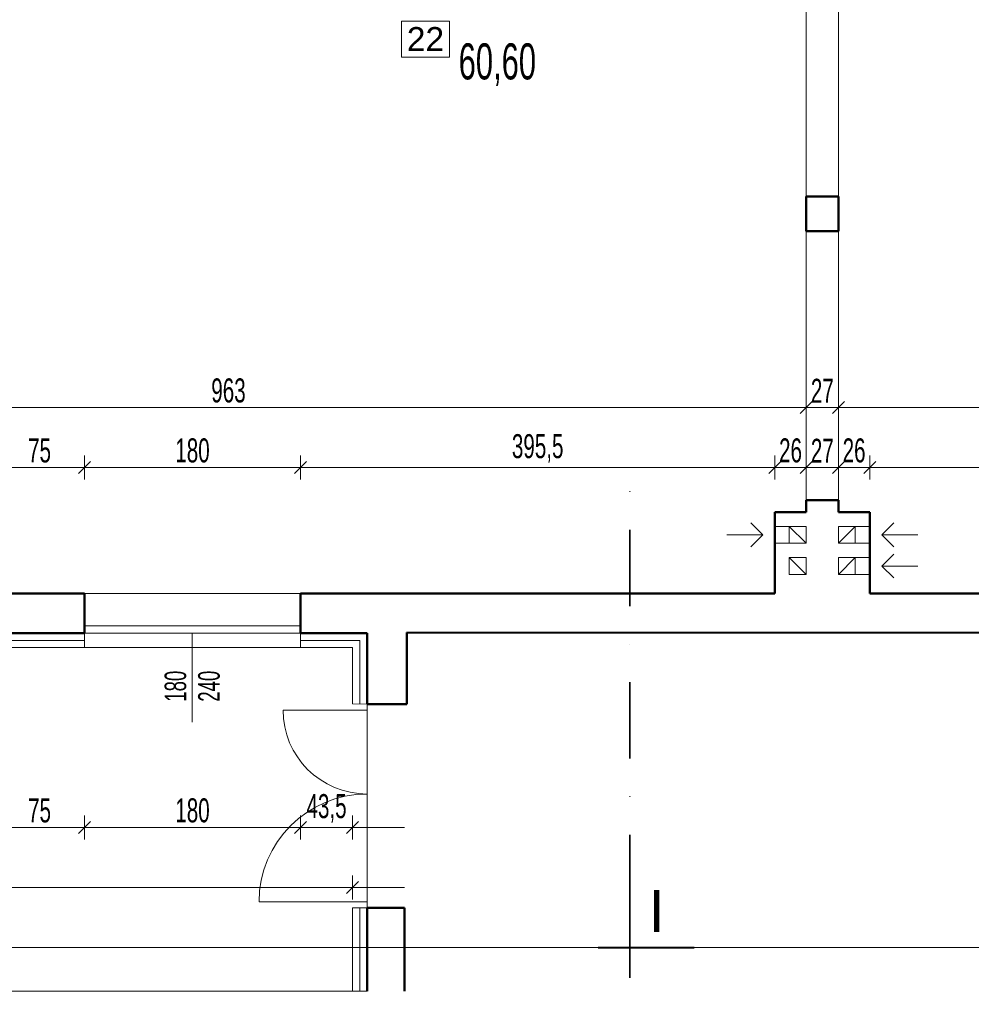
# Model space of a CAD drawing. Header units: millimetres. Extents: x 72202 to 304796, y 21658 to 519946.
# Tile 9 of 95: x 195136 to 195929, y 200622 to 201442. Entities that reach past the tile are written whole.
import ezdxf

# ---------------------------------------------------------------- set-up
doc = ezdxf.new("R2010")
doc.units = ezdxf.units.MM
doc.linetypes.add('ACAD_ISO10W100', pattern=[18.5, 12, -3, 0.5, -3])
doc.linetypes.add('DASHDOT', pattern=[25.4, 12.7, -6.35, 0, -6.35])
doc.layers.get('Defpoints').update_dxf_attribs({"color": 3})
for name, color, linetype, lineweight in [('DRZWI I OKNA OPISY', 30, 'Continuous', 9), ('kreskowanie', 9, 'Continuous', 5), ('linia - gruba - projektowana', 170, 'Continuous', 50), ('LINIA CIENKA', 7, 'Continuous', 13), ('LINIA KRESKOWANIE', 9, 'Continuous', 5), ('LINIA WYMIAROWANIE', 1, 'Continuous', 9), ('OPISY', 251, 'Continuous', 9), ('ściana_istniejąca', 7, 'Continuous', 35)]:
    doc.layers.add(name, color=color, linetype=linetype, lineweight=lineweight)
doc.layers.add('LINIA-NIE DRUKOWAĆ', color=3, linetype='Continuous', lineweight=20, plot=False)
doc.styles.add('simplex', font='arial.ttf')
doc.styles.get("Standard").update_dxf_attribs({"font": 'ARIALN.TTF', "width": 0.75})
doc.linetypes.add('GRADZINOWANIE', pattern='A,0.00254,-2.54,[134,ltypeshp.shx,S=2.54,R=0,X=-2.54,Y=0],-5.08,[134,ltypeshp.shx,S=2.54,R=180,X=2.54,Y=0],-2.54', length=10.16254)
doc.dimstyles.new('sebek100', dxfattribs={"dimtxt": 17, "dimasz": 10, "dimexe": 10, "dimexo": 20, "dimgap": 4, "dimtad": 1, "dimrnd": 0.5, "dimtxsty": 'Standard', "dimblk": 'OBLIQUE', "dimcen": 8, "dimclre": 1, "dimazin": 0, "dimtm": 1e-09, "dimtfac": 1, "dimtix": 1, "dimtmove": 1, "dimatfit": 3, "dimldrblk": 'zas', "dimfxl": 0, "dimtolj": 2, "dimlwd": -1, "dimlwe": -1, "dimarcsym": 0})

# ---------------------------------------------------------------- blocks, each defined once
blk = doc.blocks.new('_Oblique')
at = {"color": 0, "linetype": 'ByBlock', "lineweight": -2}
blk.add_line((-0.5, -0.5), (0.5, 0.5), dxfattribs=at)
blk = doc.blocks.new('*D75')
at = {"layer": 'Defpoints', "color": 0, "lineweight": -3, "ltscale": 1.2}
for p in [(195765.29, 201032.04), (195765.29, 21668.09), (195793.29, 21668.09)]:
    blk.add_point(p, dxfattribs=at)
at = {"layer": 'LINIA WYMIAROWANIE', "color": 1, "ltscale": 1.2}
for p, q in [((195765.29, 21673.09), (195765.29, 21658.09)), ((195793.29, 21668.09), (195793.29, 21658.09))]:
    blk.add_line(p, q, dxfattribs=at)
at = {"layer": 'LINIA WYMIAROWANIE', "color": 0, "ltscale": 1.2}
blk.add_line((195793.29, 21668.09), (195765.29, 21668.09), dxfattribs=at)
at = {"layer": 'LINIA WYMIAROWANIE', "color": 0, "ltscale": 1.2, "xscale": 10, "yscale": 10, "zscale": 10, "rotation": 180}
blk.add_blockref('_Oblique', (195765.29, 21668.09), dxfattribs=at)
at = {"layer": 'LINIA WYMIAROWANIE', "color": 0, "ltscale": 1.2, "xscale": 10, "yscale": 10, "zscale": 10}
blk.add_blockref('_Oblique', (195793.29, 21668.09), dxfattribs=at)
at = {"layer": 'LINIA WYMIAROWANIE', "color": 0, "lineweight": -3, "ltscale": 1.2, "insert": (195779.29, 21681.28), "char_height": 18, "attachment_point": 5}
blk.add_mtext('\\A2;28', dxfattribs=at)
blk = doc.blocks.new('zas')
blk = doc.blocks.new('*D83')
at = {"layer": 'Defpoints', "color": 0, "lineweight": -3, "ltscale": 4}
for p in [(195114.79, 200919.04), (195189.79, 200919.04), (195189.79, 200769.04)]:
    blk.add_point(p, dxfattribs=at)
at = {"layer": 'LINIA WYMIAROWANIE', "color": 1, "ltscale": 4}
for p, q in [((195114.79, 200779.04), (195114.79, 200759.04)), ((195189.79, 200779.04), (195189.79, 200759.04))]:
    blk.add_line(p, q, dxfattribs=at)
at = {"layer": 'LINIA WYMIAROWANIE', "color": 0, "ltscale": 4}
blk.add_line((195114.79, 200769.04), (195189.79, 200769.04), dxfattribs=at)
at = {"layer": 'LINIA WYMIAROWANIE', "color": 0, "ltscale": 4, "xscale": 10, "yscale": 10, "zscale": 10, "rotation": 180}
blk.add_blockref('_Oblique', (195114.79, 200769.04), dxfattribs=at)
at = {"layer": 'LINIA WYMIAROWANIE', "color": 0, "ltscale": 4, "xscale": 10, "yscale": 10, "zscale": 10}
blk.add_blockref('_Oblique', (195189.79, 200769.04), dxfattribs=at)
at = {"layer": 'LINIA WYMIAROWANIE', "color": 0, "lineweight": -3, "ltscale": 4, "insert": (195152.29, 200783.21), "char_height": 20, "attachment_point": 5}
blk.add_mtext('\\A2;75', dxfattribs=at)
blk = doc.blocks.new('*D84')
at = {"layer": 'Defpoints', "color": 0, "lineweight": -3, "ltscale": 4}
for p in [(195189.79, 200919.04), (195369.79, 200919.04), (195369.79, 200769.04)]:
    blk.add_point(p, dxfattribs=at)
at = {"layer": 'LINIA WYMIAROWANIE', "color": 1, "ltscale": 4}
for p, q in [((195189.79, 200779.04), (195189.79, 200759.04)), ((195369.79, 200779.04), (195369.79, 200759.04))]:
    blk.add_line(p, q, dxfattribs=at)
at = {"layer": 'LINIA WYMIAROWANIE', "color": 0, "ltscale": 4}
blk.add_line((195189.79, 200769.04), (195369.79, 200769.04), dxfattribs=at)
at = {"layer": 'LINIA WYMIAROWANIE', "color": 0, "ltscale": 4, "xscale": 10, "yscale": 10, "zscale": 10, "rotation": 180}
blk.add_blockref('_Oblique', (195189.79, 200769.04), dxfattribs=at)
at = {"layer": 'LINIA WYMIAROWANIE', "color": 0, "ltscale": 4, "xscale": 10, "yscale": 10, "zscale": 10}
blk.add_blockref('_Oblique', (195369.79, 200769.04), dxfattribs=at)
at = {"layer": 'LINIA WYMIAROWANIE', "color": 0, "lineweight": -3, "ltscale": 4, "insert": (195279.79, 200783.25), "char_height": 20, "attachment_point": 5}
blk.add_mtext('\\A2;180', dxfattribs=at)
blk = doc.blocks.new('*D85')
at = {"layer": 'Defpoints', "color": 0, "lineweight": -3, "ltscale": 4}
for p in [(195369.79, 200919.04), (195413.29, 200919.04), (195413.29, 200769.04)]:
    blk.add_point(p, dxfattribs=at)
at = {"layer": 'LINIA WYMIAROWANIE', "color": 1, "ltscale": 4}
for p, q in [((195369.79, 200779.04), (195369.79, 200759.04)), ((195413.29, 200779.04), (195413.29, 200759.04))]:
    blk.add_line(p, q, dxfattribs=at)
at = {"layer": 'LINIA WYMIAROWANIE', "color": 0, "ltscale": 4}
blk.add_line((195369.79, 200769.04), (195413.29, 200769.04), dxfattribs=at)
at = {"layer": 'LINIA WYMIAROWANIE', "color": 0, "ltscale": 4, "xscale": 10, "yscale": 10, "zscale": 10, "rotation": 180}
blk.add_blockref('_Oblique', (195369.79, 200769.04), dxfattribs=at)
at = {"layer": 'LINIA WYMIAROWANIE', "color": 0, "ltscale": 4, "xscale": 10, "yscale": 10, "zscale": 10}
blk.add_blockref('_Oblique', (195413.29, 200769.04), dxfattribs=at)
at = {"layer": 'LINIA WYMIAROWANIE', "color": 0, "lineweight": -3, "ltscale": 4, "insert": (195391.54, 200785.06), "char_height": 20, "attachment_point": 5}
blk.add_mtext('\\A2;43,5', dxfattribs=at)
blk = doc.blocks.new('*D86')
at = {"layer": 'Defpoints', "color": 0, "lineweight": -3, "ltscale": 4}
for p in [(195413.29, 200919.04), (194768.29, 200904.04), (195413.29, 200719.04)]:
    blk.add_point(p, dxfattribs=at)
at = {"layer": 'LINIA WYMIAROWANIE', "color": 1, "ltscale": 4}
for p, q in [((194768.29, 200729.04), (194768.29, 200709.04)), ((195413.29, 200729.04), (195413.29, 200709.04))]:
    blk.add_line(p, q, dxfattribs=at)
at = {"layer": 'LINIA WYMIAROWANIE', "color": 0, "ltscale": 4}
blk.add_line((194768.29, 200719.04), (195413.29, 200719.04), dxfattribs=at)
at = {"layer": 'LINIA WYMIAROWANIE', "color": 0, "ltscale": 4, "xscale": 10, "yscale": 10, "zscale": 10, "rotation": 180}
blk.add_blockref('_Oblique', (194768.29, 200719.04), dxfattribs=at)
at = {"layer": 'LINIA WYMIAROWANIE', "color": 0, "ltscale": 4, "xscale": 10, "yscale": 10, "zscale": 10}
blk.add_blockref('_Oblique', (195413.29, 200719.04), dxfattribs=at)
at = {"layer": 'LINIA WYMIAROWANIE', "color": 0, "lineweight": -3, "ltscale": 4, "insert": (195090.79, 200733.25), "char_height": 20, "attachment_point": 5}
blk.add_mtext('\\A2;645', dxfattribs=at)
blk = doc.blocks.new('*D163')
at = {"layer": 'Defpoints', "color": 0, "lineweight": -3, "ltscale": 4}
for p in [(195189.79, 201069.04), (195114.79, 200955.92), (195189.79, 200947.54)]:
    blk.add_point(p, dxfattribs=at)
at = {"layer": 'LINIA WYMIAROWANIE', "ltscale": 4}
for p, q in [((195114.79, 201059.04), (195114.79, 201079.04)), ((195189.79, 201059.04), (195189.79, 201079.04))]:
    blk.add_line(p, q, dxfattribs=at)
at = {"layer": 'LINIA WYMIAROWANIE', "color": 0, "ltscale": 4}
blk.add_line((195114.79, 201069.04), (195189.79, 201069.04), dxfattribs=at)
at = {"layer": 'LINIA WYMIAROWANIE', "color": 0, "ltscale": 4, "xscale": 10, "yscale": 10, "zscale": 10, "rotation": 180}
blk.add_blockref('_Oblique', (195114.79, 201069.04), dxfattribs=at)
at = {"layer": 'LINIA WYMIAROWANIE', "color": 0, "ltscale": 4, "xscale": 10, "yscale": 10, "zscale": 10}
blk.add_blockref('_Oblique', (195189.79, 201069.04), dxfattribs=at)
at = {"layer": 'LINIA WYMIAROWANIE', "color": 0, "lineweight": -3, "ltscale": 4, "insert": (195152.29, 201083.21), "char_height": 20, "attachment_point": 5}
blk.add_mtext('\\A2;75', dxfattribs=at)
blk = doc.blocks.new('*D164')
at = {"layer": 'Defpoints', "color": 0, "lineweight": -3, "ltscale": 4}
for p in [(195369.79, 201069.04), (195189.79, 200947.54), (195369.79, 200953.9)]:
    blk.add_point(p, dxfattribs=at)
at = {"layer": 'LINIA WYMIAROWANIE', "ltscale": 4}
for p, q in [((195189.79, 201059.04), (195189.79, 201079.04)), ((195369.79, 201059.04), (195369.79, 201079.04))]:
    blk.add_line(p, q, dxfattribs=at)
at = {"layer": 'LINIA WYMIAROWANIE', "color": 0, "ltscale": 4}
blk.add_line((195189.79, 201069.04), (195369.79, 201069.04), dxfattribs=at)
at = {"layer": 'LINIA WYMIAROWANIE', "color": 0, "ltscale": 4, "xscale": 10, "yscale": 10, "zscale": 10, "rotation": 180}
blk.add_blockref('_Oblique', (195189.79, 201069.04), dxfattribs=at)
at = {"layer": 'LINIA WYMIAROWANIE', "color": 0, "ltscale": 4, "xscale": 10, "yscale": 10, "zscale": 10}
blk.add_blockref('_Oblique', (195369.79, 201069.04), dxfattribs=at)
at = {"layer": 'LINIA WYMIAROWANIE', "color": 0, "lineweight": -3, "ltscale": 4, "insert": (195279.79, 201083.25), "char_height": 20, "attachment_point": 5}
blk.add_mtext('\\A2;180', dxfattribs=at)
blk = doc.blocks.new('*D165')
at = {"layer": 'Defpoints', "color": 0, "lineweight": -3, "ltscale": 4}
for p in [(195765.29, 201069.04), (195765.29, 200976.61), (195369.79, 200953.9)]:
    blk.add_point(p, dxfattribs=at)
at = {"layer": 'LINIA WYMIAROWANIE', "ltscale": 4}
for p, q in [((195369.79, 201059.04), (195369.79, 201079.04)), ((195765.29, 201059.04), (195765.29, 201079.04))]:
    blk.add_line(p, q, dxfattribs=at)
at = {"layer": 'LINIA WYMIAROWANIE', "color": 0, "ltscale": 4}
blk.add_line((195369.79, 201069.04), (195765.29, 201069.04), dxfattribs=at)
at = {"layer": 'LINIA WYMIAROWANIE', "color": 0, "ltscale": 4, "xscale": 10, "yscale": 10, "zscale": 10, "rotation": 180}
blk.add_blockref('_Oblique', (195369.79, 201069.04), dxfattribs=at)
at = {"layer": 'LINIA WYMIAROWANIE', "color": 0, "ltscale": 4, "xscale": 10, "yscale": 10, "zscale": 10}
blk.add_blockref('_Oblique', (195765.29, 201069.04), dxfattribs=at)
at = {"layer": 'LINIA WYMIAROWANIE', "color": 0, "lineweight": -3, "ltscale": 4, "insert": (195567.54, 201085.06), "char_height": 20, "attachment_point": 5}
blk.add_mtext('\\A2;395,5', dxfattribs=at)
blk = doc.blocks.new('*D166')
at = {"layer": 'Defpoints', "color": 0, "lineweight": -3, "ltscale": 4}
for p in [(195791.29, 201069.04), (195791.29, 201054.02), (195765.29, 200976.61)]:
    blk.add_point(p, dxfattribs=at)
at = {"layer": 'LINIA WYMIAROWANIE', "ltscale": 4}
for p, q in [((195765.29, 201059.04), (195765.29, 201079.04)), ((195791.29, 201069.04), (195791.29, 201079.04))]:
    blk.add_line(p, q, dxfattribs=at)
at = {"layer": 'LINIA WYMIAROWANIE', "color": 0, "ltscale": 4}
blk.add_line((195765.29, 201069.04), (195791.29, 201069.04), dxfattribs=at)
at = {"layer": 'LINIA WYMIAROWANIE', "color": 0, "ltscale": 4, "xscale": 10, "yscale": 10, "zscale": 10, "rotation": 180}
blk.add_blockref('_Oblique', (195765.29, 201069.04), dxfattribs=at)
at = {"layer": 'LINIA WYMIAROWANIE', "color": 0, "ltscale": 4, "xscale": 10, "yscale": 10, "zscale": 10}
blk.add_blockref('_Oblique', (195791.29, 201069.04), dxfattribs=at)
at = {"layer": 'LINIA WYMIAROWANIE', "color": 0, "lineweight": -3, "ltscale": 4, "insert": (195778.29, 201083.25), "char_height": 20, "attachment_point": 5}
blk.add_mtext('\\A2;26', dxfattribs=at)
blk = doc.blocks.new('*D167')
at = {"layer": 'Defpoints', "color": 0, "lineweight": -3, "ltscale": 4}
for p in [(195818.29, 201069.04), (195791.29, 201054.02), (195818.29, 201056.55)]:
    blk.add_point(p, dxfattribs=at)
at = {"layer": 'LINIA WYMIAROWANIE', "ltscale": 4}
for p, q in [((195791.29, 201069.04), (195791.29, 201079.04)), ((195818.29, 201069.04), (195818.29, 201079.04))]:
    blk.add_line(p, q, dxfattribs=at)
at = {"layer": 'LINIA WYMIAROWANIE', "color": 0, "ltscale": 4}
blk.add_line((195791.29, 201069.04), (195818.29, 201069.04), dxfattribs=at)
at = {"layer": 'LINIA WYMIAROWANIE', "color": 0, "ltscale": 4, "xscale": 10, "yscale": 10, "zscale": 10, "rotation": 180}
blk.add_blockref('_Oblique', (195791.29, 201069.04), dxfattribs=at)
at = {"layer": 'LINIA WYMIAROWANIE', "color": 0, "ltscale": 4, "xscale": 10, "yscale": 10, "zscale": 10}
blk.add_blockref('_Oblique', (195818.29, 201069.04), dxfattribs=at)
at = {"layer": 'LINIA WYMIAROWANIE', "color": 0, "lineweight": -3, "ltscale": 4, "insert": (195804.79, 201083.08), "char_height": 20, "attachment_point": 5}
blk.add_mtext('\\A2;27', dxfattribs=at)
blk = doc.blocks.new('*D168')
at = {"layer": 'Defpoints', "color": 0, "lineweight": -3, "ltscale": 4}
for p in [(195844.29, 201069.04), (195818.29, 201056.55), (195844.29, 201032.04)]:
    blk.add_point(p, dxfattribs=at)
at = {"layer": 'LINIA WYMIAROWANIE', "ltscale": 4}
for p, q in [((195818.29, 201069.04), (195818.29, 201079.04)), ((195844.29, 201059.04), (195844.29, 201079.04))]:
    blk.add_line(p, q, dxfattribs=at)
at = {"layer": 'LINIA WYMIAROWANIE', "color": 0, "ltscale": 4}
blk.add_line((195818.29, 201069.04), (195844.29, 201069.04), dxfattribs=at)
at = {"layer": 'LINIA WYMIAROWANIE', "color": 0, "ltscale": 4, "xscale": 10, "yscale": 10, "zscale": 10, "rotation": 180}
blk.add_blockref('_Oblique', (195818.29, 201069.04), dxfattribs=at)
at = {"layer": 'LINIA WYMIAROWANIE', "color": 0, "ltscale": 4, "xscale": 10, "yscale": 10, "zscale": 10}
blk.add_blockref('_Oblique', (195844.29, 201069.04), dxfattribs=at)
at = {"layer": 'LINIA WYMIAROWANIE', "color": 0, "lineweight": -3, "ltscale": 4, "insert": (195831.29, 201083.25), "char_height": 20, "attachment_point": 5}
blk.add_mtext('\\A2;26', dxfattribs=at)
blk = doc.blocks.new('*D169')
at = {"layer": 'Defpoints', "color": 0, "lineweight": -3, "ltscale": 4}
for p in [(196338.29, 201069.04), (196338.29, 201043.91), (195844.29, 201032.04)]:
    blk.add_point(p, dxfattribs=at)
at = {"layer": 'LINIA WYMIAROWANIE', "ltscale": 4}
for p, q in [((195844.29, 201059.04), (195844.29, 201079.04)), ((196338.29, 201063.91), (196338.29, 201079.04))]:
    blk.add_line(p, q, dxfattribs=at)
at = {"layer": 'LINIA WYMIAROWANIE', "color": 0, "ltscale": 4}
blk.add_line((195844.29, 201069.04), (196338.29, 201069.04), dxfattribs=at)
at = {"layer": 'LINIA WYMIAROWANIE', "color": 0, "ltscale": 4, "xscale": 10, "yscale": 10, "zscale": 10, "rotation": 180}
blk.add_blockref('_Oblique', (195844.29, 201069.04), dxfattribs=at)
at = {"layer": 'LINIA WYMIAROWANIE', "color": 0, "ltscale": 4, "xscale": 10, "yscale": 10, "zscale": 10}
blk.add_blockref('_Oblique', (196338.29, 201069.04), dxfattribs=at)
at = {"layer": 'LINIA WYMIAROWANIE', "color": 0, "lineweight": -3, "ltscale": 4, "insert": (196091.29, 201083.25), "char_height": 20, "attachment_point": 5}
blk.add_mtext('\\A2;494', dxfattribs=at)
blk = doc.blocks.new('*D170')
at = {"layer": 'Defpoints', "color": 0, "lineweight": -3, "ltscale": 4}
for p in [(194828.29, 201153.43), (195791.29, 201153.43), (195791.29, 201119.04)]:
    blk.add_point(p, dxfattribs=at)
at = {"layer": 'LINIA WYMIAROWANIE', "ltscale": 4}
for p, q in [((194828.29, 201129.04), (194828.29, 201109.04)), ((195791.29, 201129.04), (195791.29, 201109.04))]:
    blk.add_line(p, q, dxfattribs=at)
at = {"layer": 'LINIA WYMIAROWANIE', "color": 0, "ltscale": 4}
blk.add_line((194828.29, 201119.04), (195791.29, 201119.04), dxfattribs=at)
at = {"layer": 'LINIA WYMIAROWANIE', "color": 0, "ltscale": 4, "xscale": 10, "yscale": 10, "zscale": 10, "rotation": 180}
blk.add_blockref('_Oblique', (194828.29, 201119.04), dxfattribs=at)
at = {"layer": 'LINIA WYMIAROWANIE', "color": 0, "ltscale": 4, "xscale": 10, "yscale": 10, "zscale": 10}
blk.add_blockref('_Oblique', (195791.29, 201119.04), dxfattribs=at)
at = {"layer": 'LINIA WYMIAROWANIE', "color": 0, "lineweight": -3, "ltscale": 4, "insert": (195309.79, 201133.25), "char_height": 20, "attachment_point": 5}
blk.add_mtext('\\A2;963', dxfattribs=at)
blk = doc.blocks.new('*D171')
at = {"layer": 'Defpoints', "color": 0, "lineweight": -3, "ltscale": 4}
for p in [(195818.29, 201203.23), (195791.29, 201153.43), (195818.29, 201119.04)]:
    blk.add_point(p, dxfattribs=at)
at = {"layer": 'LINIA WYMIAROWANIE', "ltscale": 4}
for p, q in [((195791.29, 201129.04), (195791.29, 201109.04)), ((195818.29, 201129.04), (195818.29, 201109.04))]:
    blk.add_line(p, q, dxfattribs=at)
at = {"layer": 'LINIA WYMIAROWANIE', "color": 0, "ltscale": 4}
blk.add_line((195791.29, 201119.04), (195818.29, 201119.04), dxfattribs=at)
at = {"layer": 'LINIA WYMIAROWANIE', "color": 0, "ltscale": 4, "xscale": 10, "yscale": 10, "zscale": 10, "rotation": 180}
blk.add_blockref('_Oblique', (195791.29, 201119.04), dxfattribs=at)
at = {"layer": 'LINIA WYMIAROWANIE', "color": 0, "ltscale": 4, "xscale": 10, "yscale": 10, "zscale": 10}
blk.add_blockref('_Oblique', (195818.29, 201119.04), dxfattribs=at)
at = {"layer": 'LINIA WYMIAROWANIE', "color": 0, "lineweight": -3, "ltscale": 4, "insert": (195804.79, 201133.08), "char_height": 20, "attachment_point": 5}
blk.add_mtext('\\A2;27', dxfattribs=at)
blk = doc.blocks.new('*D172')
at = {"layer": 'Defpoints', "color": 0, "lineweight": -3, "ltscale": 4}
for p in [(195818.29, 201203.23), (196338.29, 201180.4), (196338.29, 201119.04)]:
    blk.add_point(p, dxfattribs=at)
at = {"layer": 'LINIA WYMIAROWANIE', "ltscale": 4}
for p, q in [((195818.29, 201129.04), (195818.29, 201109.04)), ((196338.29, 201129.04), (196338.29, 201109.04))]:
    blk.add_line(p, q, dxfattribs=at)
at = {"layer": 'LINIA WYMIAROWANIE', "color": 0, "ltscale": 4}
blk.add_line((195818.29, 201119.04), (196338.29, 201119.04), dxfattribs=at)
at = {"layer": 'LINIA WYMIAROWANIE', "color": 0, "ltscale": 4, "xscale": 10, "yscale": 10, "zscale": 10, "rotation": 180}
blk.add_blockref('_Oblique', (195818.29, 201119.04), dxfattribs=at)
at = {"layer": 'LINIA WYMIAROWANIE', "color": 0, "ltscale": 4, "xscale": 10, "yscale": 10, "zscale": 10}
blk.add_blockref('_Oblique', (196338.29, 201119.04), dxfattribs=at)
at = {"layer": 'LINIA WYMIAROWANIE', "color": 0, "lineweight": -3, "ltscale": 4, "insert": (196078.29, 201133.25), "char_height": 20, "attachment_point": 5}
blk.add_mtext('\\A2;520', dxfattribs=at)
blk = doc.blocks.new('*D255')
at = {"layer": 'Defpoints', "color": 0, "lineweight": -3, "ltscale": 1.2}
for p in [(195765.29, 221218.85), (195765.29, 41854.9), (195793.29, 41854.9)]:
    blk.add_point(p, dxfattribs=at)
at = {"layer": 'LINIA WYMIAROWANIE', "color": 1, "ltscale": 1.2}
for p, q in [((195765.29, 41859.9), (195765.29, 41844.9)), ((195793.29, 41854.9), (195793.29, 41844.9))]:
    blk.add_line(p, q, dxfattribs=at)
at = {"layer": 'LINIA WYMIAROWANIE', "color": 0, "ltscale": 1.2}
blk.add_line((195793.29, 41854.9), (195765.29, 41854.9), dxfattribs=at)
at = {"layer": 'LINIA WYMIAROWANIE', "color": 0, "ltscale": 1.2, "xscale": 10, "yscale": 10, "zscale": 10, "rotation": 180}
blk.add_blockref('_Oblique', (195765.29, 41854.9), dxfattribs=at)
at = {"layer": 'LINIA WYMIAROWANIE', "color": 0, "ltscale": 1.2, "xscale": 10, "yscale": 10, "zscale": 10}
blk.add_blockref('_Oblique', (195793.29, 41854.9), dxfattribs=at)
at = {"layer": 'LINIA WYMIAROWANIE', "color": 0, "lineweight": -3, "ltscale": 1.2, "insert": (195779.29, 41868.09), "char_height": 18, "attachment_point": 5}
blk.add_mtext('\\A2;28', dxfattribs=at)
blk = doc.blocks.new('*D257')
at = {"layer": 'Defpoints', "color": 0, "lineweight": -3, "ltscale": 1.2}
for p in [(195765.29, 231441.87), (195765.29, 52077.93), (195793.29, 52077.93)]:
    blk.add_point(p, dxfattribs=at)
at = {"layer": 'LINIA WYMIAROWANIE', "color": 1, "ltscale": 1.2}
for p, q in [((195765.29, 52082.93), (195765.29, 52067.93)), ((195793.29, 52077.93), (195793.29, 52067.93))]:
    blk.add_line(p, q, dxfattribs=at)
at = {"layer": 'LINIA WYMIAROWANIE', "color": 0, "ltscale": 1.2}
blk.add_line((195793.29, 52077.93), (195765.29, 52077.93), dxfattribs=at)
at = {"layer": 'LINIA WYMIAROWANIE', "color": 0, "ltscale": 1.2, "xscale": 10, "yscale": 10, "zscale": 10, "rotation": 180}
blk.add_blockref('_Oblique', (195765.29, 52077.93), dxfattribs=at)
at = {"layer": 'LINIA WYMIAROWANIE', "color": 0, "ltscale": 1.2, "xscale": 10, "yscale": 10, "zscale": 10}
blk.add_blockref('_Oblique', (195793.29, 52077.93), dxfattribs=at)
at = {"layer": 'LINIA WYMIAROWANIE', "color": 0, "lineweight": -3, "ltscale": 1.2, "insert": (195779.29, 52091.12), "char_height": 18, "attachment_point": 5}
blk.add_mtext('\\A2;28', dxfattribs=at)

msp = doc.modelspace()

# ---------------------------------------------------------------- linework, layer by layer
at = {"layer": 'DRZWI I OKNA OPISY'}
msp.add_line((195279.635, 200856.891), (195279.635, 200931.042), dxfattribs=at)
at = {"layer": 'kreskowanie', "color": 0, "linetype": 'ACAD_ISO10W100', "lineweight": 40, "ltscale": 12}
msp.add_line((195618.026, 200669.042), (195698.026, 200669.042), dxfattribs=at)
at = {"layer": 'linia - gruba - projektowana'}
for p, q in [((195791.292, 201266.042), (195791.292, 201295.042)), ((195791.292, 201295.042), (195818.292, 201295.042)), ((195818.292, 201266.042), (195818.292, 201295.042)), ((195791.292, 201266.042), (195818.292, 201266.042)), ((195791.292, 201032.042), (195791.292, 201042.042)), ((195818.292, 201042.042), (195791.292, 201042.042)), ((195818.292, 201032.042), (195818.292, 201042.042)), ((195765.292, 200964.042), (195765.292, 201032.042)), ((195791.292, 201032.042), (195765.292, 201032.042)), ((195844.292, 201032.042), (195818.292, 201032.042)), ((195844.292, 200964.042), (195844.292, 201032.042)), ((195189.792, 200964.042), (195114.792, 200964.042)), ((195189.792, 200931.042), (195189.792, 200964.042)), ((195765.292, 200964.042), (195369.792, 200964.042)), ((195369.792, 200931.042), (195369.792, 200964.042)), ((195844.292, 200964.042), (196274.292, 200964.042)), ((195189.792, 200931.042), (195114.792, 200931.042)), ((195425.292, 200931.042), (195369.792, 200931.042)), ((195425.292, 200931.042), (195425.292, 200872.011)), ((195458.465, 200931.69), (195458.424, 200872.011)), ((196400.292, 200931.042), (195458.465, 200931.69)), ((195425.292, 200702.042), (195425.292, 200632.678)), ((195456.649, 200702.042), (195456.649, 200632.678))]:
    msp.add_line(p, q, dxfattribs=at)
at = {"layer": 'linia - gruba - projektowana', "ltscale": 1.2}
for p, q in [((195458.424, 200872.011), (195425.292, 200872.011)), ((195456.649, 200702.042), (195425.292, 200702.042))]:
    msp.add_line(p, q, dxfattribs=at)
at = {"layer": 'LINIA CIENKA'}
for p, q in [((195791.292, 201301.042), (195791.292, 201296.042)), ((195745.292, 201023.042), (195755.292, 201013.042)), ((195864.292, 201023.042), (195854.292, 201013.042)), ((195755.292, 201013.042), (195725.292, 201013.042)), ((195745.292, 201003.042), (195755.292, 201013.042)), ((195777.292, 201020.042), (195765.292, 201020.042)), ((195777.292, 201020.042), (195791.292, 201006.042)), ((195832.292, 201020.042), (195818.292, 201006.042)), ((195832.292, 201020.042), (195844.292, 201020.042)), ((195854.292, 201013.042), (195884.292, 201013.042)), ((195864.292, 201003.042), (195854.292, 201013.042)), ((195777.292, 201006.042), (195765.292, 201006.042)), ((195832.292, 201006.042), (195844.292, 201006.042)), ((195864.292, 200997.042), (195854.292, 200987.042)), ((195777.292, 200994.042), (195791.292, 200980.042)), ((195832.292, 200994.042), (195818.292, 200980.042)), ((195832.292, 200994.042), (195844.292, 200994.042)), ((195832.292, 200980.042), (195844.292, 200980.042)), ((195854.292, 200987.042), (195884.292, 200987.042)), ((195864.292, 200977.042), (195854.292, 200987.042)), ((195376.505, 200964.042), (195189.792, 200964.042)), ((195369.792, 200937.042), (195189.792, 200937.042)), ((195369.792, 200931.042), (195189.792, 200931.042)), ((195189.792, 200931.042), (195189.792, 200919.042)), ((195369.792, 200931.042), (195369.792, 200919.042)), ((195189.792, 200919.042), (195114.792, 200919.042)), ((195369.792, 200919.042), (195189.792, 200919.042)), ((195369.792, 200919.042), (195413.292, 200919.042)), ((195413.292, 200919.042), (195413.305, 200872.042)), ((195425.292, 200867.011), (195355.292, 200867.011)), ((195425.292, 200872.011), (195413.292, 200872.042)), ((195425.292, 200872.011), (195425.292, 200702.042)), ((195425.292, 200702.042), (195425.292, 200872.011)), ((195425.292, 200867.011), (195425.292, 200872.011)), ((195425.292, 200872.011), (195425.292, 200867.011)), ((195425.292, 200707.011), (195335.292, 200707.011)), ((195413.292, 200702.042), (195413.292, 200632.678)), ((195413.292, 200702.042), (195425.292, 200702.042)), ((194912.654, 200632.678), (195425.292, 200632.678))]:
    msp.add_line(p, q, dxfattribs=at)
for points in [[(195791.292, 201020.042), (195777.292, 201020.042), (195777.292, 201006.042), (195791.292, 201006.042)], [(195818.292, 201020.042), (195832.292, 201020.042), (195832.292, 201006.042), (195818.292, 201006.042)], [(195791.292, 200994.042), (195777.292, 200994.042), (195777.292, 200980.042), (195791.292, 200980.042)], [(195818.292, 200994.042), (195832.292, 200994.042), (195832.292, 200980.042), (195818.292, 200980.042)]]:
    msp.add_lwpolyline(points, close=True, dxfattribs=at)
for centre, radius, start, end in [((195425.292, 200867.011), 70, 180, 270), ((195425.292, 200867.011), 70, 180, 270), ((195425.292, 200707.011), 90, 90, 180), ((195425.292, 200707.011), 90, 90, 180)]:
    msp.add_arc(centre, radius, start, end, dxfattribs=at)
at = {"layer": 'LINIA KRESKOWANIE', "linetype": 'GRADZINOWANIE', "ltscale": 0.6}
for p, q in [((195189.792, 200925.042), (195114.792, 200925.042)), ((195419.292, 200925.042), (195369.792, 200925.042)), ((195419.292, 200872.027), (195419.292, 200925.042)), ((195419.292, 200632.678), (195419.292, 200702.042))]:
    msp.add_line(p, q, dxfattribs=at)
at = {"layer": 'LINIA-NIE DRUKOWAĆ'}
for p, q in [((194333.292, 200769.042), (195456.61, 200769.042)), ((194333.292, 200719.042), (195456.61, 200719.042)), ((194333.292, 200669.042), (195456.649, 200669.042))]:
    msp.add_line(p, q, dxfattribs=at)
for points in [[(195818.292, 201597.042), (195765.292, 201597.042), (195765.292, 201507.042), (195765.292, 201507.042), (195765.292, 201597.042), (195160.292, 201597.042), (195160.292, 201569.042), (195078.292, 201569.042), (195078.292, 201597.042), (194828.292, 201597.042), (194828.292, 200964.042), (195765.292, 200964.042), (195765.292, 201032.042), (195791.292, 201032.042), (195791.292, 201507.042), (195765.292, 201507.042)], [(195818.292, 201597.042), (195818.292, 201032.042), (195844.292, 201032.042), (195844.292, 200980.042), (195844.292, 200964.042), (196274.292, 200964.042), (196274.292, 200990.042), (196338.292, 200990.042), (196338.292, 201597.042), (195818.292, 201597.042)], [(194483.292, 201119.042), (199068.44, 201119.042)], [(194483.292, 201069.042), (199068.44, 201069.042)], [(195456.649, 200669.042), (199068.44, 200669.042)]]:
    msp.add_lwpolyline(points, dxfattribs=at)
at = {"layer": 'OPISY'}
msp.add_lwpolyline([(195453.992, 201441.198), (195453.992, 201411.198), (195493.992, 201411.198), (195493.992, 201441.198)], close=True, dxfattribs=at)
at = {"layer": 'ściana_istniejąca', "linetype": 'DASHDOT', "ltscale": 5}
for q in [(195644.253, 201054.894), (195644.253, 200643.905)]:
    msp.add_line((195644.253, 200699.494), q, dxfattribs=at)

# ---------------------------------------------------------------- texts
at = {"layer": 'DRZWI I OKNA OPISY', "char_height": 18, "width": 130, "attachment_point": 5, "rotation": 90}
for s, insert in [('180', (195265.659, 200886.856)), ('240', (195293.62, 200886.856))]:
    msp.add_mtext(s, dxfattribs=dict(at, insert=insert))
at = {"layer": 'kreskowanie', "color": 0, "linetype": 'ACAD_ISO10W100', "lineweight": 40, "ltscale": 12, "style": 'simplex'}
msp.add_text('I', height=35, dxfattribs=at).set_placement((195659.862, 200681.934))
at = {"layer": 'LINIA-NIE DRUKOWAĆ', "insert": (195501.667, 201422.616), "char_height": 30, "width": 125.07, "attachment_point": 1}
msp.add_mtext('60,60', dxfattribs=at)
at = {"layer": 'OPISY', "insert": (195473.992, 201426.198), "char_height": 20, "width": 40, "attachment_point": 5, "style": 'simplex'}
msp.add_mtext('22', dxfattribs=at)

# ---------------------------------------------------------------- dimensions: what is measured, and where the dimension line sits
at = {"layer": 'LINIA WYMIAROWANIE', "lineweight": -3, "ltscale": 1.2}
for base, p1, p2, picture, middle in [((195765.292, 52077.926), (195793.292, 52077.926), (195765.292, 231441.874), '*D257', (195779.292, 52091.116)), ((195765.292, 41854.897), (195793.292, 41854.897), (195765.292, 221218.846), '*D255', (195779.292, 41868.088)), ((195765.292, 21668.094), (195793.292, 21668.094), (195765.292, 201032.042), '*D75', (195779.292, 21681.284))]:
    dim = msp.add_linear_dim(base=base, p1=p1, p2=p2, dimstyle='sebek100', override={"dimtxt": 18, "dimrnd": 0, "dimfxl": 5, "dimtfill": 1, "dimarcsym": 2}, dxfattribs=at)
    dim.commit()
    dim.dimension.update_dxf_attribs({"geometry": picture, "text_midpoint": middle})
at = {"layer": 'LINIA WYMIAROWANIE', "lineweight": -3, "ltscale": 4}
for base, p1, p2, override, picture, middle in [((195818.292, 201119.042), (195791.292, 201153.429), (195818.292, 201203.229), {"dimtxt": 20, "dimrnd": 0, "dimclre": 256, "dimtfill": 1, "dimarcsym": 2}, '*D171', (195804.792, 201133.083)), ((196338.292, 201119.042), (195818.292, 201203.229), (196338.292, 201180.404), {"dimtxt": 20, "dimrnd": 0, "dimclre": 256, "dimtfill": 1, "dimarcsym": 2}, '*D172', (196078.292, 201133.254)), ((195791.292, 201119.042), (194828.292, 201153.429), (195791.292, 201153.429), {"dimtxt": 20, "dimrnd": 0, "dimclre": 256, "dimtfill": 1, "dimarcsym": 2}, '*D170', (195309.792, 201133.254)), ((195189.792, 201069.042), (195114.792, 200955.921), (195189.792, 200947.542), {"dimtxt": 20, "dimrnd": 0, "dimclre": 256, "dimtfill": 1, "dimarcsym": 2}, '*D163', (195152.292, 201083.213)), ((195369.792, 201069.042), (195189.792, 200947.542), (195369.792, 200953.898), {"dimtxt": 20, "dimrnd": 0, "dimclre": 256, "dimtfill": 1, "dimarcsym": 2}, '*D164', (195279.792, 201083.254)), ((195765.292, 201069.042), (195369.792, 200953.898), (195765.292, 200976.613), {"dimtxt": 20, "dimrnd": 0, "dimclre": 256, "dimtfill": 1, "dimarcsym": 2}, '*D165', (195567.542, 201085.061)), ((195791.292, 201069.042), (195765.292, 200976.613), (195791.292, 201054.022), {"dimtxt": 20, "dimrnd": 0, "dimclre": 256, "dimtfill": 1, "dimarcsym": 2}, '*D166', (195778.292, 201083.254)), ((195818.292, 201069.042), (195791.292, 201054.022), (195818.292, 201056.551), {"dimtxt": 20, "dimrnd": 0, "dimclre": 256, "dimtfill": 1, "dimarcsym": 2}, '*D167', (195804.792, 201083.083)), ((195844.292, 201069.042), (195818.292, 201056.551), (195844.292, 201032.042), {"dimtxt": 20, "dimrnd": 0, "dimclre": 256, "dimtfill": 1, "dimarcsym": 2}, '*D168', (195831.292, 201083.254)), ((196338.292, 201069.042), (195844.292, 201032.042), (196338.292, 201043.913), {"dimtxt": 20, "dimrnd": 0, "dimclre": 256, "dimtfill": 1, "dimarcsym": 2}, '*D169', (196091.292, 201083.254)), ((195413.292, 200719.042), (194768.292, 200904.042), (195413.292, 200919.042), {"dimtxt": 20, "dimrnd": 0, "dimtfill": 1, "dimarcsym": 2}, '*D86', (195090.792, 200733.254)), ((195189.792, 200769.042), (195114.792, 200919.042), (195189.792, 200919.042), {"dimtxt": 20, "dimrnd": 0, "dimtfill": 1, "dimarcsym": 2}, '*D83', (195152.292, 200783.213)), ((195369.792, 200769.042), (195189.792, 200919.042), (195369.792, 200919.042), {"dimtxt": 20, "dimrnd": 0, "dimtfill": 1, "dimarcsym": 2}, '*D84', (195279.792, 200783.254)), ((195413.292, 200769.042), (195369.792, 200919.042), (195413.292, 200919.042), {"dimtxt": 20, "dimrnd": 0, "dimtfill": 1, "dimarcsym": 2}, '*D85', (195391.542, 200785.061))]:
    dim = msp.add_linear_dim(base=base, p1=p1, p2=p2, dimstyle='sebek100', override=override, dxfattribs=at)
    dim.commit()
    dim.dimension.update_dxf_attribs({"geometry": picture, "text_midpoint": middle})

doc.saveas('drawing.dxf')
